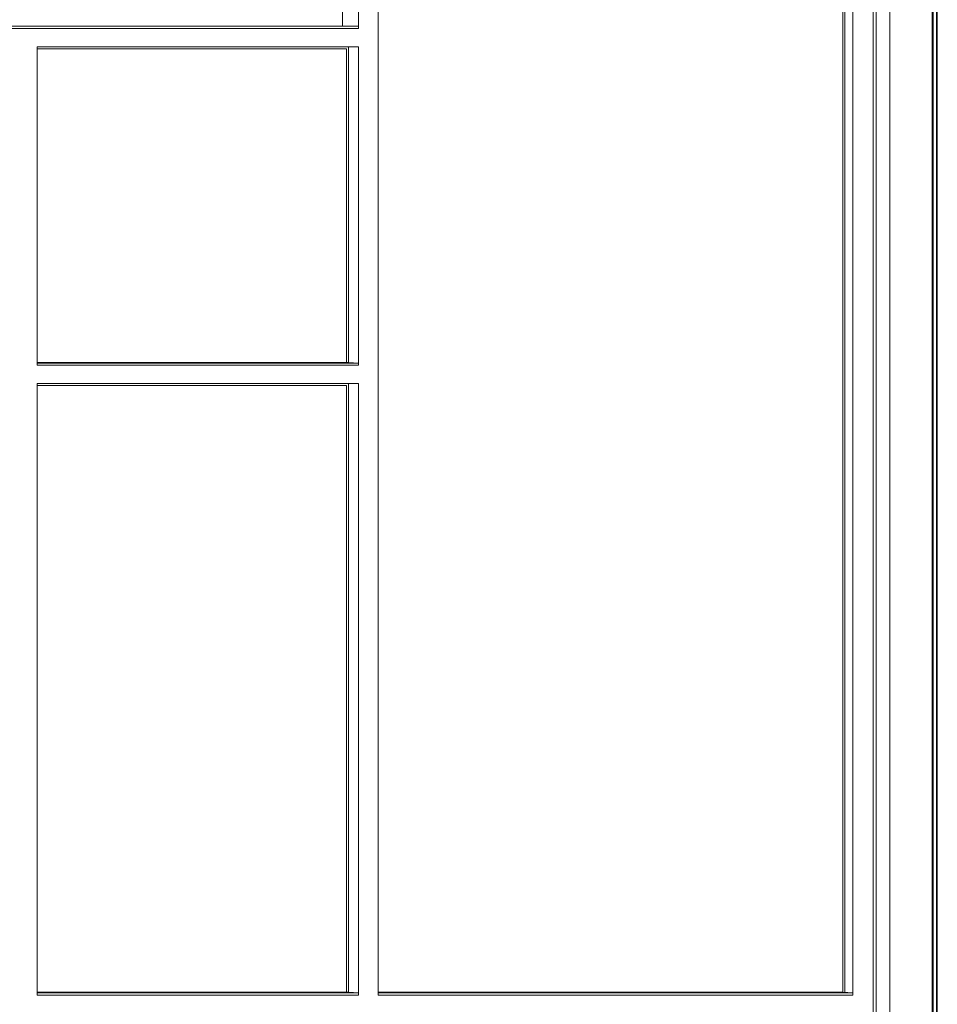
# Model space of a CAD drawing. Header units: millimetres. Extents: x 614675 to 1010864, y -150593 to -87691.
# Tile 55 of 194: x 810260 to 823660, y -129026 to -114645. Entities that reach past the tile are written whole.
import ezdxf

# ---------------------------------------------------------------- set-up
doc = ezdxf.new("R2010")
doc.units = ezdxf.units.MM
doc.header["$LTSCALE"] = 0.05
doc.layers.get('0').update_dxf_attribs({"lineweight": 0})
doc.layers.add('A-20--F1-WALLS', color=5, linetype='Continuous')

msp = doc.modelspace()

# ---------------------------------------------------------------- linework, layer by layer
at = {"color": 5, "lineweight": 5}
for points in [[(822769, -111741), (822769, -137841)], [(822964, -111941), (822964, -137841)], [(822966, -111941), (822966, -137841)], [(823584, -112741), (823584, -137841)], [(823597, -112741), (823597, -137841)], [(823647, -112741), (823647, -137841)]]:
    msp.add_lwpolyline(points, dxfattribs=at)
at = {"color": 135}
msp.add_lwpolyline([(823660, -137841), (823660, -112741)], dxfattribs=at)
at = {"layer": 'A-20--F1-WALLS', "lineweight": 5}
for p, q in [((794390, -114740), (815206, -114740)), ((815206, -114772), (794390, -114772)), ((810514, -115040), (815206, -115040)), ((810514, -115070), (815030, -115070)), ((815059, -119650), (810514, -119650)), ((810514, -119660), (815206, -119660)), ((810514, -119692), (815206, -119692)), ((815206, -119660), (815059, -119650)), ((810514, -119960), (815206, -119960)), ((810514, -119990), (815030, -119990)), ((810514, -128850), (815059, -128850)), ((810514, -128860), (815206, -128860)), ((810514, -128892), (815206, -128892)), ((815059, -128850), (815206, -128860)), ((815497, -128850), (822278, -128850)), ((815497, -128860), (822427, -128860)), ((815497, -128892), (822427, -128892)), ((822427, -128860), (822278, -128850))]:
    msp.add_line(p, q, dxfattribs=at)
for points in [[(814972, -113246), (814972, -114740)], [(815206, -113240), (815206, -114772)], [(815497, -113540), (815497, -128892)], [(822278, -113570), (822278, -128850)], [(822308, -113540), (822308, -128852)], [(822427, -113540), (822427, -128892)], [(810514, -115040), (810514, -119692)], [(815059, -115040), (815059, -119650)], [(815206, -115040), (815206, -119692)], [(815030, -115070), (815030, -119650)], [(810514, -119960), (810514, -128892)], [(815030, -119990), (815030, -128850)], [(815059, -119960), (815059, -128850)], [(815206, -119960), (815206, -128892)], [(815059, -128860), (815059, -128860)]]:
    msp.add_lwpolyline(points, dxfattribs=at)
at = {"layer": 'A-20--F1-WALLS', "color": 5, "lineweight": 5}
msp.add_lwpolyline([(822721, -113240), (822721, -132361)], dxfattribs=at)

doc.saveas('drawing.dxf')
